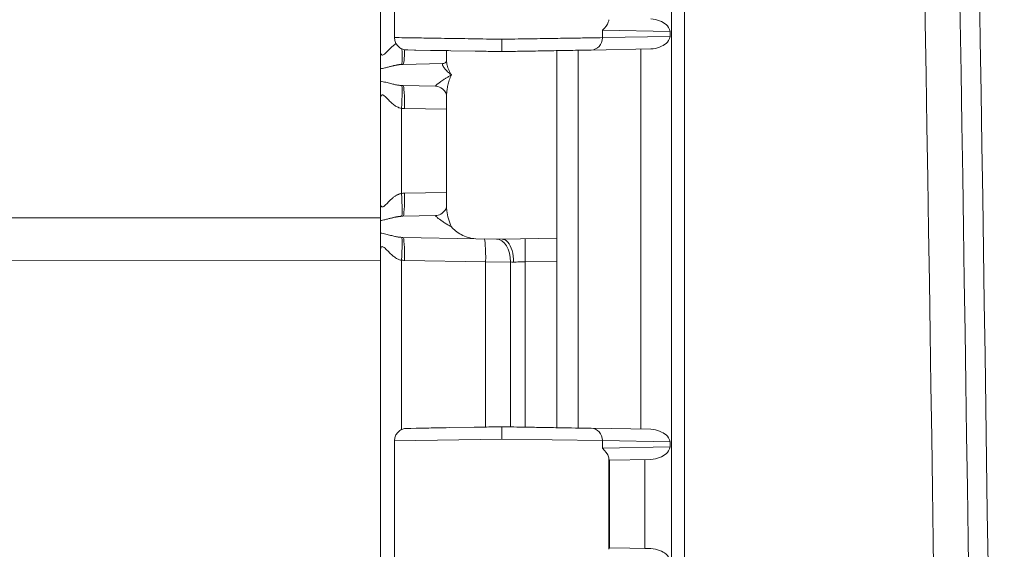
# Model space of a CAD drawing. Header units: inches. Extents: x 0 to 153, y 3 to 96.
# Tile 42 of 132: x 29.94 to 32.73, y 59.2 to 60.7. Entities that reach past the tile are written whole.
import ezdxf

# ---------------------------------------------------------------- set-up
doc = ezdxf.new("R2010")
doc.units = ezdxf.units.IN
doc.header["$LTSCALE"] = 4.5
doc.header["$MEASUREMENT"] = 0
doc.layers.add('Visible (ANSI)', color=7, linetype='Continuous', lineweight=18)
doc.layers.add('Visible Narrow (ANSI)', color=7, linetype='Continuous', lineweight=5)

msp = doc.modelspace()

# ---------------------------------------------------------------- linework, layer by layer
at = {"layer": 'Visible (ANSI)'}
for p, q in [((31.7914, 62.758), (31.7914, 41.8928)), ((30.9664, 61.5418), (30.9664, 60.609)), ((31.0064, 61.0044), (31.0064, 60.6463)), ((31.5634, 60.6111), (31.7324, 60.614)), ((31.0443, 60.6113), (31.0408, 60.6113)), ((31.0443, 60.6113), (31.0667, 60.6109)), ((31.0667, 60.6109), (31.0627, 60.611)), ((31.1084, 60.6102), (31.0667, 60.6109)), ((31.1539, 60.5798), (31.1539, 60.6094)), ((31.2352, 60.6079), (31.1661, 60.6092)), ((31.4664, 60.5973), (31.4664, 60.6094)), ((31.4664, 60.5973), (31.4664, 60.5727)), ((31.5264, 60.6104), (31.5264, 59.5404)), ((30.9664, 60.5226), (30.9664, 60.5582)), ((31.0303, 60.5705), (31.1431, 60.5725)), ((31.4664, 60.5727), (31.4664, 60.0781)), ((31.0303, 60.5103), (31.1223, 60.5087)), ((31.1539, 60.4825), (31.1539, 60.4825)), ((31.1539, 60.1683), (31.1539, 60.4825)), ((30.9664, 60.4718), (30.9664, 60.179)), ((31.1539, 60.1683), (31.1539, 60.1683)), ((31.0303, 60.1405), (31.1223, 60.1421)), ((30.9664, 60.0926), (30.9664, 60.1282)), ((31.2368, 60.0767), (31.0303, 60.0803)), ((31.2368, 60.0767), (31.3114, 60.0754)), ((31.3114, 60.0754), (31.4664, 60.0781)), ((31.3114, 60.0754), (31.3114, 60.0754)), ((31.4664, 60.0781), (31.4664, 60.0131)), ((30.9664, 60.0418), (30.9664, 59.109)), ((31.4664, 60.0131), (31.4664, 59.5414)), ((31.0677, 59.5399), (31.0408, 59.5394)), ((31.0408, 59.5394), (31.0524, 59.5396)), ((31.0677, 59.5399), (31.1022, 59.5405)), ((31.1608, 59.5415), (31.2321, 59.5428)), ((31.5634, 59.5397), (31.7324, 59.5368)), ((31.0064, 59.5044), (31.0064, 59.5044)), ((31.0064, 59.5044), (31.0064, 59.1463)), ((31.6143, 59.4494), (31.7324, 59.4515)), ((31.6143, 59.2013), (31.7319, 59.1993)), ((31.7319, 59.1993), (31.7324, 59.1993))]:
    msp.add_line(p, q, dxfattribs=at)
msp.add_arc((-473.7436, 52.3254), 506.4775, 358.925196, 1.074804, dxfattribs=at)
for centre, major_axis, ratio, start_param, end_param in [((31.1212, 60.2071), (0.0011, -0.065), 0.854286, 0.000587, 0.001369), ((31.6143, 59.4845), (0, 0.035), 0.020741, 2.638132, 3.141962), ((31.6143, 59.1663), (0, 0.035), 0.020741, 6.282816, 6.786646), ((31.6965, 59.1999), (-0.095, 0.0017), 0.000011, 1.773123, 1.958909)]:
    msp.add_ellipse(centre, major_axis=major_axis, ratio=ratio, start_param=start_param, end_param=end_param, dxfattribs=at)
for points, knots in [([(31.7878, 60.6639), (31.7856, 60.6719), (31.7765, 60.6854), (31.7585, 60.6937), (31.7416, 60.6991), (31.7324, 60.6993)], [0.0002488, 0.0002488, 0.0002488, 0.0002488, 0.3333333, 0.6666667, 1, 1, 1, 1]), ([(31.5956, 60.6672), (31.6035, 60.6749), (31.6094, 60.6832), (31.6133, 60.6926), (31.6139, 60.6951), (31.6139, 60.697)], [-1.1190814, -1.1190814, -1.1190814, -1.1190814, -0.93536, -0.93536, -0.859354, -0.859354, -0.859354, -0.859354]), ([(31.0408, 60.6113), (31.0394, 60.6114), (31.0379, 60.6115), (31.0351, 60.6119), (31.0336, 60.6122), (31.0286, 60.6136), (31.0251, 60.6152), (31.0188, 60.6194), (31.0159, 60.6221), (31.0113, 60.6281), (31.0095, 60.6316), (31.0071, 60.6387), (31.0065, 60.6426), (31.0065, 60.6463)], [0, 0, 0, 0, 0.0111228, 0.0111228, 0.0220731, 0.0220731, 0.0509694, 0.0509694, 0.0798667, 0.0798667, 0.1087684, 0.1087684, 0.1375627, 0.1375627, 0.1375627, 0.1375627]), ([(31.3102, 60.6066), (31.3102, 60.6066), (31.3102, 60.6083), (31.3102, 60.6113), (31.3102, 60.6129), (31.3102, 60.6148), (31.3101, 60.6169), (31.3101, 60.619), (31.3101, 60.6215), (31.3101, 60.6241), (31.3101, 60.6294), (31.3102, 60.6355), (31.3102, 60.6416)], [0, 0, 0, 0, 0.333333, 0.333333, 0.333333, 0.49993, 0.49993, 0.49993, 0.666667, 0.666667, 0.666667, 1, 1, 1, 1]), ([(31.7324, 60.614), (31.7416, 60.6142), (31.7585, 60.6196), (31.7765, 60.6279), (31.7856, 60.6413), (31.7878, 60.6494)], [0, 0, 0, 0, 0.3333333, 0.6666667, 0.9997512, 0.9997512, 0.9997512, 0.9997512]), ([(30.9664, 60.5582), (30.9664, 60.5647), (30.9664, 60.5728), (30.9664, 60.5876), (30.9664, 60.5968), (30.9664, 60.607), (30.9664, 60.6081), (30.9664, 60.609)], [0.0000025, 0.0000025, 0.0000025, 0.0000025, 0.1052365, 0.1052365, 0.2414719, 0.2414719, 0.2546349, 0.2546349, 0.2546349, 0.2546349]), ([(31.1084, 60.6102), (31.1107, 60.6101), (31.113, 60.6101), (31.1153, 60.61), (31.1305, 60.6098), (31.1475, 60.6095), (31.1661, 60.6092)], [0.72727273, 0.72727273, 0.72727273, 0.72727273, 0.73946703, 0.73946703, 0.73946703, 0.81818182, 0.81818182, 0.81818182, 0.81818182]), ([(31.2352, 60.6079), (31.2432, 60.6078), (31.2513, 60.6077), (31.2595, 60.6075), (31.276, 60.6072), (31.2929, 60.6069), (31.3102, 60.6066)], [0.90909091, 0.90909091, 0.90909091, 0.90909091, 0.93931643, 0.93931643, 0.93931643, 1, 1, 1, 1]), ([(31.5634, 60.6111), (31.5602, 60.611), (31.5566, 60.6109), (31.5526, 60.6109), (31.5469, 60.6108), (31.5405, 60.6107), (31.5334, 60.6105), (31.5246, 60.6104), (31.5146, 60.6102), (31.5036, 60.61), (31.4994, 60.6099), (31.4949, 60.6099), (31.4904, 60.6098), (31.4741, 60.6095), (31.456, 60.6092), (31.4367, 60.6088), (31.4362, 60.6088), (31.4358, 60.6088), (31.4354, 60.6088), (31.4164, 60.6085), (31.3962, 60.6081), (31.3754, 60.6078), (31.3686, 60.6077), (31.3616, 60.6075), (31.3546, 60.6074), (31.3401, 60.6072), (31.3253, 60.6069), (31.3102, 60.6066)], [0, 0, 0, 0, 0.08304, 0.08304, 0.08304, 0.2, 0.2, 0.2, 0.343946, 0.343946, 0.343946, 0.4, 0.4, 0.4, 0.6, 0.6, 0.6, 0.604385, 0.604385, 0.604385, 0.8, 0.8, 0.8, 0.865034, 0.865034, 0.865034, 1, 1, 1, 1]), ([(31.1431, 60.5725), (31.145, 60.5725), (31.1481, 60.5734), (31.1523, 60.5767), (31.1534, 60.5787), (31.1539, 60.5799), (31.1539, 60.5801), (31.1539, 60.5802)], [0, 0, 0, 0, 0.0616393, 0.0616393, 0.1230637, 0.1230637, 0.1391938, 0.1391938, 0.1391938, 0.1391938]), ([(30.9664, 60.4718), (30.9664, 60.4727), (30.9664, 60.4741), (30.9664, 60.4872), (30.9664, 60.4944), (30.9664, 60.5043), (30.9664, 60.5083), (30.9664, 60.5161), (30.9664, 60.5196), (30.9665, 60.5226)], [-0.0073862, -0.0073862, -0.0073862, -0.0073862, 0, 0, 0.1055977, 0.1055977, 0.1931644, 0.1931644, 0.2901753, 0.2901753, 0.2901753, 0.2901753]), ([(31.1539, 60.4825), (31.1539, 60.4825), (31.1539, 60.4852), (31.1501, 60.4932), (31.1467, 60.4979), (31.137, 60.5053), (31.1306, 60.5078), (31.1242, 60.5086), (31.1232, 60.5087), (31.1223, 60.5087)], [0.0035253, 0.0035253, 0.0035253, 0.0035253, 0.112004, 0.112004, 0.2034619, 0.2034619, 0.2976947, 0.2976947, 0.3160527, 0.3160527, 0.3160527, 0.3160527]), ([(30.9664, 60.1282), (30.9664, 60.1347), (30.9664, 60.1428), (30.9664, 60.1576), (30.9664, 60.1668), (30.9664, 60.177), (30.9664, 60.1781), (30.9664, 60.179)], [0.0000025, 0.0000025, 0.0000025, 0.0000025, 0.1054137, 0.1054137, 0.2415572, 0.2415572, 0.2547278, 0.2547278, 0.2547278, 0.2547278]), ([(31.1223, 60.1421), (31.1268, 60.1422), (31.1327, 60.1436), (31.1428, 60.1494), (31.147, 60.1536), (31.1526, 60.1618), (31.1536, 60.1656), (31.1539, 60.1678), (31.1539, 60.1682), (31.1539, 60.1683)], [0, 0, 0, 0, 0.0873093, 0.0873093, 0.1740042, 0.1740042, 0.271459, 0.271459, 0.3066902, 0.3066902, 0.3066902, 0.3066902]), ([(30.9664, 60.0418), (30.9664, 60.0427), (30.9664, 60.0441), (30.9664, 60.0572), (30.9664, 60.0644), (30.9664, 60.0743), (30.9664, 60.0783), (30.9664, 60.0861), (30.9664, 60.0896), (30.9665, 60.0926)], [-0.0073862, -0.0073862, -0.0073862, -0.0073862, 0, 0, 0.1055968, 0.1055968, 0.1931683, 0.1931683, 0.2901849, 0.2901849, 0.2901849, 0.2901849]), ([(31.1674, 60.1104), (31.174, 60.103), (31.1835, 60.0948), (31.2072, 60.0819), (31.2213, 60.077), (31.2368, 60.0767)], [0, 0, 0, 0, 0.135667, 0.135667, 0.2691124, 0.2691124, 0.2691124, 0.2691124]), ([(31.3436, 60.0104), (31.3436, 60.0218), (31.3421, 60.0332), (31.3393, 60.043), (31.3365, 60.0527), (31.3324, 60.0609), (31.3275, 60.0666), (31.3227, 60.0723), (31.3169, 60.0754), (31.3114, 60.0754)], [0, 0, 0, 0, 0.3333333, 0.3333333, 0.3333333, 0.6666667, 0.6666667, 0.6666667, 0.9999971, 0.9999971, 0.9999971, 0.9999971]), ([(31.0065, 59.5044), (31.0065, 59.5082), (31.0071, 59.5121), (31.0095, 59.5192), (31.0113, 59.5227), (31.0159, 59.5287), (31.0188, 59.5314), (31.0251, 59.5356), (31.0286, 59.5372), (31.0337, 59.5386), (31.0351, 59.5389), (31.0379, 59.5393), (31.0394, 59.5394), (31.0408, 59.5394)], [0, 0, 0, 0, 0.0288366, 0.0288366, 0.0577362, 0.0577362, 0.0866335, 0.0866335, 0.1155301, 0.1155301, 0.1264609, 0.1264609, 0.1375632, 0.1375632, 0.1375632, 0.1375632]), ([(31.1608, 59.5415), (31.1394, 59.5412), (31.1202, 59.5408), (31.1038, 59.5405), (31.1033, 59.5405), (31.1027, 59.5405), (31.1022, 59.5405)], [0.18181818, 0.18181818, 0.18181818, 0.18181818, 0.26986203, 0.26986203, 0.26986203, 0.27272727, 0.27272727, 0.27272727, 0.27272727]), ([(31.3102, 59.5441), (31.2904, 59.5438), (31.2714, 59.5435), (31.2528, 59.5431), (31.2458, 59.543), (31.239, 59.5429), (31.2321, 59.5428)], [0, 0, 0, 0, 0.06617772, 0.06617772, 0.06617772, 0.09090909, 0.09090909, 0.09090909, 0.09090909]), ([(31.3102, 59.5441), (31.3219, 59.5439), (31.3333, 59.5437), (31.3446, 59.5435), (31.3559, 59.5433), (31.3671, 59.5431), (31.3782, 59.543), (31.3947, 59.5427), (31.4109, 59.5424), (31.4264, 59.5421), (31.4317, 59.542), (31.4369, 59.5419), (31.442, 59.5418), (31.462, 59.5415), (31.4804, 59.5412), (31.4965, 59.5409), (31.5125, 59.5406), (31.5262, 59.5404), (31.5373, 59.5402), (31.5401, 59.5401), (31.5426, 59.5401), (31.5451, 59.54), (31.5524, 59.5399), (31.5584, 59.5398), (31.5634, 59.5397)], [0, 0, 0, 0, 0.09978, 0.09978, 0.09978, 0.2, 0.2, 0.2, 0.348865, 0.348865, 0.348865, 0.4, 0.4, 0.4, 0.6, 0.6, 0.6, 0.8, 0.8, 0.8, 0.84963, 0.84963, 0.84963, 1, 1, 1, 1]), ([(31.3102, 59.5441), (31.3102, 59.5441), (31.3102, 59.5439), (31.3102, 59.5428), (31.3102, 59.5421), (31.3102, 59.5394), (31.3102, 59.5369), (31.3102, 59.5312), (31.3102, 59.5281), (31.3102, 59.52), (31.3102, 59.5156), (31.3102, 59.5114), (31.3102, 59.5102), (31.3102, 59.5091)], [-0.08332371, -0.08332371, -0.08332371, -0.08332371, -0.07190987, -0.07190987, -0.06103151, -0.06103151, -0.04145418, -0.04145418, -0.02414848, -0.02414848, 0, 0, 0.00766329, 0.00766329, 0.00766329, 0.00766329]), ([(31.7878, 59.5014), (31.7856, 59.5094), (31.7765, 59.5229), (31.7585, 59.5312), (31.7416, 59.5366), (31.7324, 59.5368)], [0.0002488, 0.0002488, 0.0002488, 0.0002488, 0.3333333, 0.6666667, 1, 1, 1, 1]), ([(31.6139, 59.4538), (31.6138, 59.4554), (31.6134, 59.4573), (31.6105, 59.4656), (31.604, 59.4753), (31.5956, 59.4836)], [-0.2589101, -0.2589101, -0.2589101, -0.2589101, -0.197686, -0.197686, 0, 0, 0, 0]), ([(31.7324, 59.4515), (31.7416, 59.4517), (31.7585, 59.4571), (31.7765, 59.4654), (31.7856, 59.4788), (31.7878, 59.4869)], [0, 0, 0, 0, 0.3333333, 0.6666667, 0.9997512, 0.9997512, 0.9997512, 0.9997512]), ([(31.7878, 59.1639), (31.7856, 59.1719), (31.7765, 59.1854), (31.7585, 59.1937), (31.7416, 59.1991), (31.7324, 59.1993)], [0.0002488, 0.0002488, 0.0002488, 0.0002488, 0.3333333, 0.6666667, 1, 1, 1, 1])]:
    msp.add_open_spline(points, degree=3, knots=knots, dxfattribs=at)
msp.add_open_spline([(31.0065, 60.6463), (31.0065, 60.6463), (31.0065, 60.6463), (31.0065, 60.6463)], degree=3, dxfattribs=at)
at = {"layer": 'Visible Narrow (ANSI)'}
for p, q in [((31.8281, 61.7149), (31.8281, 42.9359)), ((31.5956, 60.6672), (31.5956, 60.6461)), ((31.5956, 60.6672), (31.7878, 60.6639)), ((31.5956, 60.6461), (31.7878, 60.6494)), ((31.7878, 60.6494), (31.7878, 60.6639)), ((31.7047, 59.5373), (31.7047, 60.6135)), ((31.0258, 60.4458), (31.0258, 60.205)), ((31.0348, 60.4453), (31.1539, 60.4432)), ((31.0348, 60.2055), (31.1539, 60.2076)), ((27.648, 60.1356), (30.9664, 60.1356)), ((30.9995, 60.1356), (30.9995, 60.1356)), ((30.9664, 60.0155), (27.648, 60.0148)), ((31.0258, 60.0158), (31.0258, 59.5357)), ((31.0292, 60.0155), (31.0292, 60.0155)), ((31.0348, 60.0153), (31.2645, 60.0113)), ((31.2645, 60.0113), (31.2645, 59.5433)), ((31.2645, 60.0113), (31.3349, 60.0107)), ((31.3349, 60.0107), (31.3349, 59.5437)), ((31.3768, 60.0115), (31.4664, 60.0131)), ((31.3768, 59.543), (31.3768, 60.0115)), ((31.0064, 59.5044), (31.3102, 59.5091)), ((31.3102, 59.5091), (31.5956, 59.5047)), ((31.5956, 59.5047), (31.5956, 59.4836)), ((31.5956, 59.5047), (31.7878, 59.5014)), ((31.7878, 59.4869), (31.7878, 59.5014)), ((31.5956, 59.4836), (31.7878, 59.4869)), ((31.6139, 59.197), (31.6139, 59.4538)), ((31.6157, 59.2013), (31.6157, 59.4495)), ((31.7155, 59.1996), (31.7155, 59.4512)), ((31.7142, 59.1996), (31.7142, 59.1996))]:
    msp.add_line(p, q, dxfattribs=at)
for centre, major_axis, ratio, start_param, end_param in [((-216.7323, 52.3254), (0, 352.5808), 0.707107, 4.685755, 4.739023), ((-216.7998, 52.3254), (0, 352.8163), 0.707107, 4.685755, 4.739023), ((31.5627, 60.6461), (0.0006, -0.035), 0.939676, 0.000036, 1.554396), ((31.0201, 60.635), (0.0059, -0.0647), 0.086802, 0.034475, 1.237776), ((31.0292, 60.6355), (0.0011, -0.065), 0.087143, 0, 1.199182), ((31.0201, 60.4458), (0.0059, 0.0647), 0.086802, 4.720315, 6.24871), ((31.0292, 60.4453), (0.0011, 0.065), 0.087143, 4.71391, 6.283185), ((31.0201, 60.205), (0.0059, -0.0647), 0.086802, 0.034475, 1.562905), ((31.0292, 60.2055), (0.0011, -0.065), 0.087143, 0, 1.569275), ((31.0201, 60.0158), (0.0059, 0.0647), 0.086802, 4.720315, 6.24871), ((31.0292, 60.0153), (0.0011, 0.065), 0.087143, 4.71391, 6.283185), ((31.2589, 60.0113), (0.0011, 0.065), 0.087143, 4.71391, 6.283189), ((31.294, 60.0107), (0.0011, 0.065), 0.628143, 4.723353, 6.283205), ((31.378, 60.0115), (-0.0011, 0.065), 0.01745, 0, 1.570492), ((31.3756, 60.0093), (0.0649, -0.0023), 0.000344, 4.033351, 4.195898), ((31.5627, 59.5047), (0.0006, 0.035), 0.939676, 4.72879, 6.283185)]:
    msp.add_ellipse(centre, major_axis=major_axis, ratio=ratio, start_param=start_param, end_param=end_param, dxfattribs=at)
for points, knots in [([(31.0065, 60.6463), (31.0065, 60.6463), (31.01, 60.6463), (31.0318, 60.6459), (31.0795, 60.6452), (31.1454, 60.6442), (31.2244, 60.643), (31.2816, 60.6421), (31.3102, 60.6416)], [0.494388, 0.494388, 0.494388, 0.494388, 0.5454545, 0.6363636, 0.7272727, 0.8181818, 0.9090909, 1, 1, 1, 1]), ([(31.5956, 60.6461), (31.5872, 60.6459), (31.5645, 60.6456), (31.5155, 60.6448), (31.4542, 60.6439), (31.3844, 60.6428), (31.3349, 60.642), (31.3102, 60.6416)], [0, 0, 0, 0, 0.2, 0.4, 0.6, 0.8, 1, 1, 1, 1]), ([(30.9664, 60.609), (30.9664, 60.6065), (30.9667, 60.6043), (30.9671, 60.6024), (30.9676, 60.6005), (30.9682, 60.5991), (30.9691, 60.5981), (30.9699, 60.5971), (30.971, 60.5965), (30.9721, 60.5966), (30.9733, 60.5966), (30.9747, 60.5972), (30.976, 60.5981), (30.9774, 60.599), (30.9788, 60.6002), (30.9802, 60.6015), (30.9816, 60.6028), (30.9829, 60.6042), (30.9843, 60.6056), (30.9857, 60.607), (30.987, 60.6084), (30.9883, 60.6098), (30.9896, 60.6111), (30.9909, 60.6125), (30.9922, 60.6137), (30.9935, 60.615), (30.9948, 60.6163), (30.996, 60.6174), (30.9973, 60.6186), (30.9985, 60.6197), (30.9997, 60.6207), (31.0009, 60.6218), (31.0021, 60.6227), (31.0032, 60.6236), (31.0043, 60.6245), (31.0054, 60.6253), (31.0065, 60.6261), (31.0075, 60.6269), (31.0086, 60.6276), (31.0096, 60.6282), (31.0101, 60.6285), (31.0105, 60.6288), (31.011, 60.6291)], [0, 0, 0, 0, 0.0555556, 0.0555556, 0.0555556, 0.1111111, 0.1111111, 0.1111111, 0.1666667, 0.1666667, 0.1666667, 0.2222222, 0.2222222, 0.2222222, 0.2777778, 0.2777778, 0.2777778, 0.3333333, 0.3333333, 0.3333333, 0.3888889, 0.3888889, 0.3888889, 0.4444444, 0.4444444, 0.4444444, 0.5, 0.5, 0.5, 0.5555556, 0.5555556, 0.5555556, 0.6111111, 0.6111111, 0.6111111, 0.6666667, 0.6666667, 0.6666667, 0.7222222, 0.7222222, 0.7222222, 0.7474284, 0.7474284, 0.7474284, 0.7474284]), ([(30.9664, 60.5582), (30.9687, 60.5585), (30.9708, 60.5588), (30.9728, 60.5592), (30.9748, 60.5596), (30.9768, 60.56), (30.9786, 60.5604), (30.9804, 60.5608), (30.9822, 60.5612), (30.9839, 60.5617), (30.9856, 60.5621), (30.9872, 60.5625), (30.9887, 60.5629), (30.9903, 60.5633), (30.9918, 60.5637), (30.9933, 60.5641), (30.9947, 60.5644), (30.9961, 60.5648), (30.9975, 60.5651), (30.9988, 60.5655), (31.0001, 60.5658), (31.0013, 60.5661), (31.0026, 60.5664), (31.0038, 60.5667), (31.0049, 60.5669), (31.0061, 60.5672), (31.0071, 60.5674), (31.0082, 60.5676), (31.0093, 60.5679), (31.0103, 60.5681), (31.0113, 60.5683), (31.0123, 60.5684), (31.0133, 60.5686), (31.0142, 60.5688), (31.0152, 60.569), (31.0162, 60.5691), (31.0171, 60.5693), (31.0181, 60.5694), (31.0191, 60.5696), (31.02, 60.5697), (31.021, 60.5698), (31.022, 60.5699), (31.023, 60.57), (31.0241, 60.5701), (31.0251, 60.5702), (31.0262, 60.5703)], [0.0000002, 0.0000002, 0.0000002, 0.0000002, 0.0666667, 0.0666667, 0.0666667, 0.1333333, 0.1333333, 0.1333333, 0.2, 0.2, 0.2, 0.2666667, 0.2666667, 0.2666667, 0.3333333, 0.3333333, 0.3333333, 0.4, 0.4, 0.4, 0.4666667, 0.4666667, 0.4666667, 0.5333333, 0.5333333, 0.5333333, 0.6, 0.6, 0.6, 0.6666667, 0.6666667, 0.6666667, 0.7333333, 0.7333333, 0.7333333, 0.8, 0.8, 0.8, 0.8666667, 0.8666667, 0.8666667, 0.9333333, 0.9333333, 0.9333333, 0.9999975, 0.9999975, 0.9999975, 0.9999975]), ([(31.1431, 60.5725), (31.1428, 60.5724), (31.1426, 60.5724), (31.1424, 60.5723), (31.1423, 60.5722), (31.1421, 60.572), (31.142, 60.5717), (31.1419, 60.5715), (31.1419, 60.5711), (31.1419, 60.5707), (31.1419, 60.5703), (31.142, 60.5698), (31.1422, 60.5692), (31.1424, 60.5686), (31.1426, 60.5679), (31.143, 60.5672), (31.1433, 60.5664), (31.1438, 60.5655), (31.1444, 60.5646), (31.1449, 60.5636), (31.1456, 60.5626), (31.1464, 60.5615), (31.1472, 60.5604), (31.1481, 60.5592), (31.1491, 60.5579), (31.1502, 60.5567), (31.1513, 60.5553), (31.1526, 60.5539), (31.1539, 60.5526), (31.1553, 60.5511), (31.1568, 60.5496), (31.1584, 60.5482), (31.16, 60.5466), (31.1618, 60.5451), (31.1635, 60.5435), (31.1654, 60.542), (31.1674, 60.5404)], [0, 0, 0, 0, 0.0833333, 0.0833333, 0.0833333, 0.1666667, 0.1666667, 0.1666667, 0.25, 0.25, 0.25, 0.3333333, 0.3333333, 0.3333333, 0.4166667, 0.4166667, 0.4166667, 0.5, 0.5, 0.5, 0.5833333, 0.5833333, 0.5833333, 0.6666667, 0.6666667, 0.6666667, 0.75, 0.75, 0.75, 0.8333333, 0.8333333, 0.8333333, 0.9166667, 0.9166667, 0.9166667, 1, 1, 1, 1]), ([(31.1539, 60.5798), (31.1539, 60.5791), (31.154, 60.5784), (31.154, 60.5777), (31.1541, 60.5757), (31.1543, 60.5736), (31.1547, 60.5714), (31.1551, 60.5691), (31.1557, 60.5668), (31.1564, 60.5643), (31.1571, 60.5619), (31.158, 60.5593), (31.1591, 60.5567), (31.1601, 60.5541), (31.1614, 60.5514), (31.1628, 60.5487), (31.1641, 60.5459), (31.1657, 60.5432), (31.1674, 60.5404)], [0.5539017, 0.5539017, 0.5539017, 0.5539017, 0.5833333, 0.5833333, 0.5833333, 0.6666667, 0.6666667, 0.6666667, 0.75, 0.75, 0.75, 0.8333333, 0.8333333, 0.8333333, 0.9166667, 0.9166667, 0.9166667, 1, 1, 1, 1]), ([(31.1223, 60.5087), (31.1222, 60.5087), (31.1222, 60.5087), (31.1223, 60.5088), (31.1223, 60.5089), (31.1224, 60.5091), (31.1226, 60.5093), (31.1228, 60.5095), (31.123, 60.5098), (31.1233, 60.5101), (31.1237, 60.5105), (31.1241, 60.5109), (31.1246, 60.5114), (31.1251, 60.5119), (31.1257, 60.5124), (31.1264, 60.513), (31.1271, 60.5136), (31.1279, 60.5143), (31.1288, 60.515), (31.1297, 60.5158), (31.1307, 60.5166), (31.1318, 60.5175), (31.133, 60.5183), (31.1342, 60.5193), (31.1356, 60.5203), (31.137, 60.5214), (31.1386, 60.5225), (31.1403, 60.5236), (31.1419, 60.5248), (31.1438, 60.526), (31.1457, 60.5273), (31.1477, 60.5286), (31.1498, 60.53), (31.1521, 60.5314), (31.1544, 60.5328), (31.1568, 60.5343), (31.1593, 60.5358), (31.1619, 60.5373), (31.1646, 60.5388), (31.1674, 60.5404)], [0, 0, 0, 0, 0.0769231, 0.0769231, 0.0769231, 0.1538462, 0.1538462, 0.1538462, 0.2307692, 0.2307692, 0.2307692, 0.3076923, 0.3076923, 0.3076923, 0.3846154, 0.3846154, 0.3846154, 0.4615385, 0.4615385, 0.4615385, 0.5384615, 0.5384615, 0.5384615, 0.6153846, 0.6153846, 0.6153846, 0.6923077, 0.6923077, 0.6923077, 0.7692308, 0.7692308, 0.7692308, 0.8461538, 0.8461538, 0.8461538, 0.9230769, 0.9230769, 0.9230769, 1, 1, 1, 1]), ([(31.1539, 60.4825), (31.1539, 60.4838), (31.154, 60.4852), (31.154, 60.4866), (31.1542, 60.4903), (31.1546, 60.4942), (31.1552, 60.4984), (31.1558, 60.5026), (31.1566, 60.5069), (31.1577, 60.5115), (31.1588, 60.516), (31.1601, 60.5207), (31.1617, 60.5256), (31.1634, 60.5304), (31.1652, 60.5353), (31.1674, 60.5404)], [0.635551, 0.635551, 0.635551, 0.635551, 0.6666667, 0.6666667, 0.6666667, 0.75, 0.75, 0.75, 0.8333333, 0.8333333, 0.8333333, 0.9166667, 0.9166667, 0.9166667, 1, 1, 1, 1]), ([(30.9665, 60.5226), (30.969, 60.5223), (30.9716, 60.5219), (30.9742, 60.5213), (30.9767, 60.5208), (30.9793, 60.5202), (30.9818, 60.5196), (30.9843, 60.519), (30.9867, 60.5184), (30.9889, 60.5178), (30.9912, 60.5172), (30.9934, 60.5167), (30.9955, 60.5162), (30.9975, 60.5156), (30.9995, 60.5151), (31.0015, 60.5147), (31.0034, 60.5142), (31.0052, 60.5138), (31.007, 60.5134), (31.0088, 60.513), (31.0105, 60.5127), (31.0121, 60.5124), (31.0138, 60.5121), (31.0154, 60.5118), (31.0169, 60.5115), (31.0185, 60.5113), (31.02, 60.5111), (31.0216, 60.5109), (31.0231, 60.5107), (31.0246, 60.5106), (31.0262, 60.5105)], [0, 0, 0, 0, 0.1, 0.1, 0.1, 0.2, 0.2, 0.2, 0.3, 0.3, 0.3, 0.4, 0.4, 0.4, 0.5, 0.5, 0.5, 0.6, 0.6, 0.6, 0.7, 0.7, 0.7, 0.8, 0.8, 0.8, 0.9, 0.9, 0.9, 0.9999934, 0.9999934, 0.9999934, 0.9999934]), ([(30.9664, 60.4718), (30.9664, 60.4737), (30.9666, 60.4754), (30.9669, 60.477), (30.9671, 60.4786), (30.9675, 60.48), (30.9681, 60.4812), (30.9687, 60.4823), (30.9694, 60.4832), (30.9702, 60.4837), (30.9711, 60.4842), (30.9721, 60.4843), (30.9733, 60.484), (30.9745, 60.4836), (30.9759, 60.4828), (30.9774, 60.4816), (30.979, 60.4805), (30.9806, 60.4789), (30.9823, 60.4772), (30.984, 60.4756), (30.9857, 60.4737), (30.9874, 60.4719), (30.9892, 60.4701), (30.9909, 60.4684), (30.9926, 60.4667), (30.9943, 60.465), (30.996, 60.4634), (30.9976, 60.4619), (30.9993, 60.4604), (31.0009, 60.459), (31.0025, 60.4577), (31.0041, 60.4564), (31.0057, 60.4552), (31.0073, 60.4541), (31.0089, 60.453), (31.0104, 60.452), (31.0119, 60.4511), (31.0135, 60.4503), (31.015, 60.4495), (31.0165, 60.4488), (31.018, 60.4481), (31.0195, 60.4475), (31.021, 60.447), (31.0226, 60.4465), (31.0242, 60.4461), (31.0258, 60.4458)], [0, 0, 0, 0, 0.066667, 0.066667, 0.066667, 0.133333, 0.133333, 0.133333, 0.2, 0.2, 0.2, 0.266667, 0.266667, 0.266667, 0.333333, 0.333333, 0.333333, 0.4, 0.4, 0.4, 0.466667, 0.466667, 0.466667, 0.533333, 0.533333, 0.533333, 0.6, 0.6, 0.6, 0.666667, 0.666667, 0.666667, 0.733333, 0.733333, 0.733333, 0.8, 0.8, 0.8, 0.866667, 0.866667, 0.866667, 0.933333, 0.933333, 0.933333, 1, 1, 1, 1]), ([(31.0258, 60.4458), (31.0273, 60.4457), (31.0303, 60.4454), (31.0333, 60.4453), (31.0348, 60.4453)], [0.000001, 0.000001, 0.000001, 0.000001, 0.5, 0.9999554, 0.9999554, 0.9999554, 0.9999554]), ([(30.9664, 60.179), (30.9664, 60.1765), (30.9667, 60.1743), (30.9671, 60.1724), (30.9676, 60.1705), (30.9682, 60.1691), (30.9691, 60.1681), (30.9699, 60.1671), (30.971, 60.1665), (30.9721, 60.1666), (30.9733, 60.1666), (30.9747, 60.1672), (30.976, 60.1681), (30.9774, 60.169), (30.9788, 60.1702), (30.9802, 60.1715), (30.9816, 60.1728), (30.9829, 60.1742), (30.9843, 60.1756), (30.9857, 60.177), (30.987, 60.1784), (30.9883, 60.1798), (30.9896, 60.1811), (30.9909, 60.1825), (30.9922, 60.1837), (30.9935, 60.185), (30.9948, 60.1863), (30.996, 60.1874), (30.9973, 60.1886), (30.9985, 60.1897), (30.9997, 60.1907), (31.0009, 60.1918), (31.0021, 60.1927), (31.0032, 60.1936), (31.0043, 60.1945), (31.0054, 60.1953), (31.0065, 60.1961), (31.0075, 60.1969), (31.0086, 60.1976), (31.0096, 60.1982), (31.0106, 60.1989), (31.0117, 60.1995), (31.0127, 60.2001), (31.0137, 60.2006), (31.0147, 60.2011), (31.0157, 60.2016), (31.0167, 60.2021), (31.0178, 60.2026), (31.0189, 60.203), (31.0199, 60.2034), (31.021, 60.2038), (31.0222, 60.2041), (31.0233, 60.2045), (31.0245, 60.2048), (31.0258, 60.205)], [0, 0, 0, 0, 0.055556, 0.055556, 0.055556, 0.111111, 0.111111, 0.111111, 0.166667, 0.166667, 0.166667, 0.222222, 0.222222, 0.222222, 0.277778, 0.277778, 0.277778, 0.333333, 0.333333, 0.333333, 0.388889, 0.388889, 0.388889, 0.444444, 0.444444, 0.444444, 0.5, 0.5, 0.5, 0.555556, 0.555556, 0.555556, 0.611111, 0.611111, 0.611111, 0.666667, 0.666667, 0.666667, 0.722222, 0.722222, 0.722222, 0.777778, 0.777778, 0.777778, 0.833333, 0.833333, 0.833333, 0.888889, 0.888889, 0.888889, 0.944444, 0.944444, 0.944444, 1, 1, 1, 1]), ([(31.0258, 60.205), (31.0273, 60.2051), (31.0303, 60.2053), (31.0333, 60.2054), (31.0348, 60.2055)], [0.0000005, 0.0000005, 0.0000005, 0.0000005, 0.5, 1, 1, 1, 1]), ([(31.1539, 60.1683), (31.1539, 60.1641), (31.1547, 60.1527), (31.1589, 60.1323), (31.1643, 60.1176), (31.1674, 60.1104)], [0.5643162, 0.5643162, 0.5643162, 0.5643162, 0.6666667, 0.8333333, 1, 1, 1, 1]), ([(30.9664, 60.1282), (30.9687, 60.1285), (30.9708, 60.1288), (30.9728, 60.1292), (30.9748, 60.1296), (30.9768, 60.13), (30.9786, 60.1304), (30.9804, 60.1308), (30.9822, 60.1312), (30.9839, 60.1317), (30.9856, 60.1321), (30.9872, 60.1325), (30.9887, 60.1329), (30.9903, 60.1333), (30.9918, 60.1337), (30.9933, 60.1341), (30.9947, 60.1344), (30.9961, 60.1348), (30.9975, 60.1351), (30.9988, 60.1355), (31.0001, 60.1358), (31.0013, 60.1361), (31.0026, 60.1364), (31.0038, 60.1367), (31.0049, 60.1369), (31.0061, 60.1372), (31.0071, 60.1374), (31.0082, 60.1376), (31.0093, 60.1379), (31.0103, 60.1381), (31.0113, 60.1383), (31.0123, 60.1384), (31.0133, 60.1386), (31.0142, 60.1388), (31.0152, 60.139), (31.0162, 60.1391), (31.0171, 60.1393), (31.0181, 60.1394), (31.0191, 60.1396), (31.02, 60.1397), (31.021, 60.1398), (31.022, 60.1399), (31.023, 60.14), (31.0241, 60.1401), (31.0251, 60.1402), (31.0262, 60.1403)], [0.0000002, 0.0000002, 0.0000002, 0.0000002, 0.0666667, 0.0666667, 0.0666667, 0.1333333, 0.1333333, 0.1333333, 0.2, 0.2, 0.2, 0.2666667, 0.2666667, 0.2666667, 0.3333333, 0.3333333, 0.3333333, 0.4, 0.4, 0.4, 0.4666667, 0.4666667, 0.4666667, 0.5333333, 0.5333333, 0.5333333, 0.6, 0.6, 0.6, 0.6666667, 0.6666667, 0.6666667, 0.7333333, 0.7333333, 0.7333333, 0.8, 0.8, 0.8, 0.8666667, 0.8666667, 0.8666667, 0.9333333, 0.9333333, 0.9333333, 0.9999975, 0.9999975, 0.9999975, 0.9999975]), ([(31.1223, 60.1421), (31.1222, 60.1421), (31.1222, 60.142), (31.1223, 60.1419), (31.1224, 60.1417), (31.1227, 60.1414), (31.1232, 60.1408), (31.1235, 60.1404), (31.124, 60.14), (31.1246, 60.1394), (31.1252, 60.1388), (31.126, 60.1381), (31.1269, 60.1373), (31.1279, 60.1364), (31.1291, 60.1354), (31.1305, 60.1343), (31.1314, 60.1336), (31.1324, 60.1329), (31.1335, 60.1321), (31.1354, 60.1306), (31.1377, 60.1289), (31.1401, 60.1272), (31.141, 60.1266), (31.1419, 60.126), (31.1429, 60.1254), (31.146, 60.1232), (31.1494, 60.121), (31.153, 60.1188), (31.1535, 60.1185), (31.1541, 60.1181), (31.1546, 60.1178), (31.1588, 60.1153), (31.163, 60.1128), (31.1674, 60.1104)], [0.0000384, 0.0000384, 0.0000384, 0.0000384, 0.0570572, 0.0570572, 0.0570572, 0.1666667, 0.1666667, 0.1666667, 0.2461803, 0.2461803, 0.2461803, 0.3333333, 0.3333333, 0.3333333, 0.4342444, 0.4342444, 0.4342444, 0.5, 0.5, 0.5, 0.6230814, 0.6230814, 0.6230814, 0.6666667, 0.6666667, 0.6666667, 0.8117952, 0.8117952, 0.8117952, 0.8333333, 0.8333333, 0.8333333, 1, 1, 1, 1]), ([(30.9665, 60.0926), (30.969, 60.0923), (30.9716, 60.0919), (30.9742, 60.0913), (30.9767, 60.0908), (30.9793, 60.0902), (30.9818, 60.0896), (30.9843, 60.089), (30.9867, 60.0884), (30.9889, 60.0878), (30.9912, 60.0872), (30.9934, 60.0867), (30.9955, 60.0862), (30.9975, 60.0856), (30.9995, 60.0851), (31.0015, 60.0847), (31.0034, 60.0842), (31.0052, 60.0838), (31.007, 60.0834), (31.0088, 60.083), (31.0105, 60.0827), (31.0121, 60.0824), (31.0138, 60.0821), (31.0154, 60.0818), (31.0169, 60.0815), (31.0185, 60.0813), (31.02, 60.0811), (31.0216, 60.0809), (31.0231, 60.0807), (31.0246, 60.0806), (31.0262, 60.0805)], [0, 0, 0, 0, 0.1, 0.1, 0.1, 0.2, 0.2, 0.2, 0.3, 0.3, 0.3, 0.4, 0.4, 0.4, 0.5, 0.5, 0.5, 0.6, 0.6, 0.6, 0.7, 0.7, 0.7, 0.8, 0.8, 0.8, 0.9, 0.9, 0.9, 0.9999934, 0.9999934, 0.9999934, 0.9999934]), ([(30.9664, 60.0418), (30.9664, 60.0437), (30.9666, 60.0454), (30.9669, 60.047), (30.9671, 60.0486), (30.9675, 60.05), (30.9681, 60.0512), (30.9687, 60.0523), (30.9694, 60.0532), (30.9702, 60.0537), (30.9711, 60.0542), (30.9721, 60.0543), (30.9733, 60.054), (30.9745, 60.0536), (30.9759, 60.0528), (30.9774, 60.0516), (30.979, 60.0505), (30.9806, 60.0489), (30.9823, 60.0472), (30.984, 60.0456), (30.9857, 60.0437), (30.9874, 60.0419), (30.9892, 60.0401), (30.9909, 60.0384), (30.9926, 60.0367), (30.9943, 60.035), (30.996, 60.0334), (30.9976, 60.0319), (30.9993, 60.0304), (31.0009, 60.029), (31.0025, 60.0277), (31.0041, 60.0264), (31.0057, 60.0252), (31.0073, 60.0241), (31.0089, 60.023), (31.0104, 60.022), (31.0119, 60.0211), (31.0135, 60.0203), (31.015, 60.0195), (31.0165, 60.0188), (31.018, 60.0181), (31.0195, 60.0175), (31.021, 60.017), (31.0226, 60.0165), (31.0242, 60.0161), (31.0258, 60.0158)], [0, 0, 0, 0, 0.066667, 0.066667, 0.066667, 0.133333, 0.133333, 0.133333, 0.2, 0.2, 0.2, 0.266667, 0.266667, 0.266667, 0.333333, 0.333333, 0.333333, 0.4, 0.4, 0.4, 0.466667, 0.466667, 0.466667, 0.533333, 0.533333, 0.533333, 0.6, 0.6, 0.6, 0.666667, 0.666667, 0.666667, 0.733333, 0.733333, 0.733333, 0.8, 0.8, 0.8, 0.866667, 0.866667, 0.866667, 0.933333, 0.933333, 0.933333, 1, 1, 1, 1]), ([(31.0258, 60.0158), (31.0273, 60.0157), (31.0303, 60.0154), (31.0333, 60.0153), (31.0348, 60.0153)], [0.000001, 0.000001, 0.000001, 0.000001, 0.5, 0.9999554, 0.9999554, 0.9999554, 0.9999554]), ([(31.3436, 60.0104), (31.3486, 60.0106), (31.3594, 60.0109), (31.371, 60.0113), (31.3768, 60.0115)], [0, 0, 0, 0, 0.5, 0.9999992, 0.9999992, 0.9999992, 0.9999992])]:
    msp.add_open_spline(points, degree=3, knots=knots, dxfattribs=at)
for points in [[(31.0262, 60.5703), (31.0269, 60.5704), (31.0282, 60.5704), (31.0296, 60.5705), (31.0303, 60.5705)], [(31.0262, 60.5105), (31.0269, 60.5104), (31.0282, 60.5104), (31.0296, 60.5103), (31.0303, 60.5103)], [(31.0262, 60.1403), (31.0269, 60.1404), (31.0282, 60.1404), (31.0296, 60.1405), (31.0303, 60.1405)], [(31.0262, 60.0805), (31.0269, 60.0804), (31.0282, 60.0804), (31.0296, 60.0803), (31.0303, 60.0803)]]:
    msp.add_open_spline(points, degree=3, dxfattribs=at)

doc.saveas('drawing.dxf')
